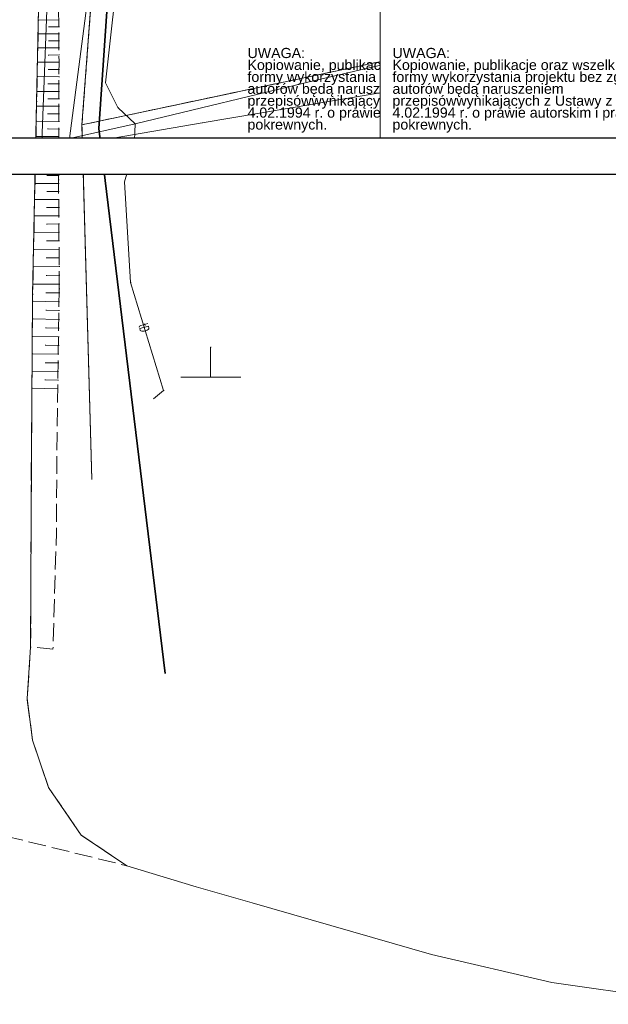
# Model space of a CAD drawing. Extents: x -134780 to 5540120, y 74663 to 5964901.
# Tile 8 of 71: x 5539534 to 5539583, y 5961197 to 5961280. Entities that reach past the tile are written whole.
import ezdxf

# ---------------------------------------------------------------- set-up
doc = ezdxf.new("R2010")
doc.units = 0
doc.header["$MEASUREMENT"] = 0
doc.set_wipeout_variables(frame=1)
doc.linetypes.add('L_0_03', pattern=[1, 0.5, -0.5])
doc.linetypes.add('L_0_06', pattern=[2, 1.5, -0.5])
for name, color, linetype, lineweight in [('000_Inne__niezydentyfikowane__Nr_Pióra__7', 7, 'Continuous', 13), ('0_Nr_Pióra__7', 7, 'Continuous', 13), ('ARCH MAPA RUSINOWO_Nr_Pióra__60', 230, 'Continuous', 211), ('ARCH TABELA_Nr_Pióra__1', 7, 'Continuous', 25), ('ARCH TABELA_Nr_Pióra__21', 7, 'Continuous', 9), ('ARCH TABELA_Nr_Pióra__7', 7, 'Continuous', 13), ('jezdnia_Nr_Pióra__7', 7, 'Continuous', 13), ('kraweznik_Nr_Pióra__7', 7, 'Continuous', 13), ('mapa', 7, 'Continuous', 13), ('ogrodzenie_trwale_Nr_Pióra__7', 7, 'Continuous', 13), ('przewod_telekomunikacyjny_napowietrzny_Nr_Pióra__30', 134, 'Continuous', 35), ('przewod_telekomunikacyjny_podziemny_Atr1_Nr_Pióra__7', 7, 'Continuous', 13), ('przewod_telekomunikacyjny_podziemny_Nr_Pióra__7', 7, 'Continuous', 13), ('przewod_wodociagowy_Nr_Pióra__7', 7, 'Continuous', 13), ('skarpa_nieumocniona_Nr_Pióra__7', 7, 'Continuous', 13), ('Wstawianie_ramki_sekcyjnej_z_opisem_Nr_Pióra__7', 7, 'Continuous', 13), ('zasuwa_lub_zawor_Nr_Pióra__7', 7, 'Continuous', 13)]:
    doc.layers.add(name, color=color, linetype=linetype, lineweight=lineweight)
for name, color, linetype, lineweight, true_color in [('211_numer_dzialki_ewidencyjnej_Nr_Pióra__96', 7, 'Continuous', 13, 0x00d59f), ('218_kontur_uzytku_gruntowego_Nr_Pióra__3', 7, 'Continuous', 18, 0xff6600), ('219_dzialka_ewidencyjna_Nr_Pióra__96', 7, 'Continuous', 13, 0x00d59f)]:
    doc.layers.add(name, color=color, linetype=linetype, lineweight=lineweight, true_color=true_color)
doc.layers.add('_TABELA', color=7, linetype='Continuous')
doc.styles.add('GENERATED_STYLE_10', font='ariali.ttf')
doc.styles.add('GENERATED_STYLE_11', font='arialbd.ttf')
doc.styles.add('GENERATED_STYLE_4', font='arial.ttf')
doc.styles.add('GENERATED_STYLE_7', font='Simplex.shx', dxfattribs={"bigfont": 'BIGFONT.SHX'})
doc.styles.add('GENERATED_STYLE_9', font='arial.ttf')
doc.linetypes.add('L_0_15_SHX', pattern='A,0,[2,Rusinowo ZAGOSPODAROWANIE1.Shx,S=7.5,R=0,X=0,Y=0],-7.5,0', length=7.5)
doc.linetypes.add('L_0_B0_SHX', pattern='A,0,[3,Rusinowo ZAGOSPODAROWANIE1.Shx,S=15,R=0,X=0,Y=0],-15,0', length=15)

# ---------------------------------------------------------------- blocks, each defined once
blk = doc.blocks.new('mapa')
at = {"layer": '000_Inne__niezydentyfikowane__Nr_Pióra__7', "color": 252, "linetype": 'Continuous', "flags": 128}
for points in [[(5539537.28, 5961279.91), (5539535.58, 5961279.89)], [(5539537.29, 5961279.33), (5539536.43, 5961279.32)], [(5539537.29, 5961278.75), (5539535.55, 5961278.74)], [(5539537.3, 5961278.16), (5539536.42, 5961278.16)], [(5539537.3, 5961277.57), (5539535.53, 5961277.56)], [(5539537.31, 5961276.37), (5539535.5, 5961276.38)], [(5539537.31, 5961276.97), (5539536.41, 5961276.96)], [(5539537.31, 5961275.76), (5539536.4, 5961275.76)], [(5539537.3, 5961275.15), (5539535.48, 5961275.16)], [(5539537.3, 5961273.92), (5539535.45, 5961273.92)], [(5539537.3, 5961274.54), (5539536.38, 5961274.54)], [(5539537.3, 5961273.3), (5539536.37, 5961273.3)], [(5539537.29, 5961272.67), (5539535.42, 5961272.68)], [(5539537.29, 5961271.41), (5539535.4, 5961271.42)], [(5539537.29, 5961272.04), (5539536.35, 5961272.04)], [(5539537.29, 5961270.77), (5539536.34, 5961270.78)], [(5539537.28, 5961270.13), (5539535.37, 5961270.14)], [(5539537.28, 5961269.49), (5539536.32, 5961269.49)], [(5539537.28, 5961268.84), (5539535.34, 5961268.85)], [(5539537.28, 5961268.19), (5539536.3, 5961268.2)], [(5539537.27, 5961267.54), (5539535.32, 5961267.55)], [(5539537.27, 5961266.88), (5539536.29, 5961266.89)], [(5539537.27, 5961266.22), (5539535.29, 5961266.21)], [(5539537.28, 5961264.88), (5539535.26, 5961264.86)], [(5539537.28, 5961265.55), (5539536.28, 5961265.54)], [(5539537.29, 5961264.2), (5539536.27, 5961264.19)], [(5539537.29, 5961263.51), (5539535.23, 5961263.5)], [(5539537.29, 5961262.82), (5539536.26, 5961262.81)], [(5539537.3, 5961262.12), (5539535.21, 5961262.1)], [(5539537.31, 5961260.7), (5539535.18, 5961260.68)], [(5539537.3, 5961261.41), (5539536.25, 5961261.4)], [(5539537.31, 5961259.98), (5539536.24, 5961259.97)], [(5539537.32, 5961259.25), (5539535.15, 5961259.24)], [(5539537.32, 5961258.52), (5539536.23, 5961258.51)], [(5539537.33, 5961257.78), (5539535.12, 5961257.77)], [(5539537.32, 5961257.04), (5539536.21, 5961257.06)], [(5539537.31, 5961256.3), (5539535.1, 5961256.34)], [(5539537.3, 5961255.57), (5539536.2, 5961255.59)], [(5539537.29, 5961254.83), (5539535.08, 5961254.87)], [(5539537.28, 5961254.1), (5539536.18, 5961254.12)], [(5539537.27, 5961253.37), (5539535.07, 5961253.4)], [(5539537.26, 5961252.64), (5539536.16, 5961252.66)], [(5539537.24, 5961251.91), (5539535.06, 5961251.95)], [(5539537.23, 5961251.19), (5539536.14, 5961251.2)], [(5539537.22, 5961250.46), (5539535.05, 5961250.5)], [(5539537.21, 5961249.74), (5539536.13, 5961249.76)], [(5539537.2, 5961249.02), (5539535.04, 5961249.06)]]:
    blk.add_lwpolyline(points, dxfattribs=at)
at = {"layer": '0_Nr_Pióra__7', "color": 252, "linetype": 'Continuous'}
for p, q in [((5539535.58, 5961279.89), (5539535.63, 5961279.89)), ((5539537.28, 5961279.91), (5539537.33, 5961279.91)), ((5539536.43, 5961279.32), (5539536.48, 5961279.32)), ((5539537.29, 5961279.33), (5539537.34, 5961279.33)), ((5539535.55, 5961278.74), (5539535.6, 5961278.74)), ((5539536.42, 5961278.16), (5539536.47, 5961278.16)), ((5539537.29, 5961278.75), (5539537.34, 5961278.75)), ((5539537.3, 5961278.16), (5539537.35, 5961278.16)), ((5539535.53, 5961277.56), (5539535.58, 5961277.56)), ((5539537.3, 5961277.57), (5539537.35, 5961277.57)), ((5539535.5, 5961276.38), (5539535.55, 5961276.38)), ((5539536.41, 5961276.96), (5539536.46, 5961276.96)), ((5539537.31, 5961276.97), (5539537.36, 5961276.97)), ((5539537.31, 5961276.46), (5539537.36, 5961276.46)), ((5539537.31, 5961276.37), (5539537.36, 5961276.37)), ((5539536.4, 5961275.76), (5539536.45, 5961275.76)), ((5539537.31, 5961275.76), (5539537.36, 5961275.76)), ((5539535.48, 5961275.16), (5539535.53, 5961275.16)), ((5539537.3, 5961275.15), (5539537.35, 5961275.15)), ((5539558.75, 5961274.84), (5539558.8, 5961274.84)), ((5539573.3, 5961275.34), (5539573.35, 5961275.34)), ((5539535.45, 5961273.92), (5539535.5, 5961273.92)), ((5539536.38, 5961274.54), (5539536.43, 5961274.54)), ((5539537.3, 5961274.54), (5539537.35, 5961274.54)), ((5539537.3, 5961273.92), (5539537.35, 5961273.92)), ((5539541.19, 5961274.63), (5539541.24, 5961274.63)), ((5539535.43, 5961273.08), (5539535.48, 5961273.08)), ((5539536.37, 5961273.3), (5539536.42, 5961273.3)), ((5539537.3, 5961273.3), (5539537.35, 5961273.3)), ((5539535.42, 5961272.68), (5539535.47, 5961272.68)), ((5539537.29, 5961272.67), (5539537.34, 5961272.67)), ((5539542.24, 5961272.57), (5539542.29, 5961272.57)), ((5539535.4, 5961271.42), (5539535.45, 5961271.42)), ((5539536.35, 5961272.04), (5539536.4, 5961272.04)), ((5539537.29, 5961272.04), (5539537.34, 5961272.04)), ((5539537.29, 5961271.41), (5539537.34, 5961271.41)), ((5539536.34, 5961270.78), (5539536.39, 5961270.78)), ((5539537.29, 5961270.77), (5539537.34, 5961270.77)), ((5539543.69, 5961271.2), (5539543.74, 5961271.2)), ((5539549.29, 5961271.29), (5539549.34, 5961271.29)), ((5539535.37, 5961270.14), (5539535.42, 5961270.14)), ((5539537.28, 5961270.13), (5539537.33, 5961270.13)), ((5539538.19, 5961269.97), (5539538.24, 5961269.97)), ((5539535.85, 5961268.98), (5539535.9, 5961268.98)), ((5539536.32, 5961269.49), (5539536.37, 5961269.49)), ((5539537.28, 5961269.49), (5539537.33, 5961269.49)), ((5539543.59, 5961269.14), (5539543.64, 5961269.14)), ((5539535.34, 5961268.85), (5539535.39, 5961268.85)), ((5539536.3, 5961268.2), (5539536.35, 5961268.2)), ((5539537.28, 5961268.84), (5539537.33, 5961268.84)), ((5539537.28, 5961268.19), (5539537.33, 5961268.19)), ((5539535.32, 5961267.55), (5539535.37, 5961267.55)), ((5539537.27, 5961267.54), (5539537.32, 5961267.54)), ((5539536.29, 5961266.89), (5539536.34, 5961266.89)), ((5539537.27, 5961266.88), (5539537.32, 5961266.88)), ((5539537.27, 5961266.51), (5539537.32, 5961266.51)), ((5539535.29, 5961266.21), (5539535.34, 5961266.21)), ((5539537.27, 5961266.22), (5539537.32, 5961266.22)), ((5539542.78, 5961266.35), (5539542.83, 5961266.35)), ((5539535.26, 5961264.86), (5539535.31, 5961264.86)), ((5539536.28, 5961265.54), (5539536.33, 5961265.54)), ((5539537.28, 5961265.55), (5539537.33, 5961265.55)), ((5539537.28, 5961264.88), (5539537.33, 5961264.88)), ((5539536.27, 5961264.19), (5539536.32, 5961264.19)), ((5539537.29, 5961264.2), (5539537.34, 5961264.2)), ((5539535.23, 5961263.5), (5539535.28, 5961263.5)), ((5539537.29, 5961263.51), (5539537.34, 5961263.51)), ((5539536.26, 5961262.81), (5539536.31, 5961262.81)), ((5539537.29, 5961262.82), (5539537.34, 5961262.82)), ((5539535.21, 5961262.1), (5539535.26, 5961262.1)), ((5539537.3, 5961262.12), (5539537.35, 5961262.12)), ((5539535.18, 5961260.68), (5539535.23, 5961260.68)), ((5539536.25, 5961261.4), (5539536.3, 5961261.4)), ((5539537.3, 5961261.41), (5539537.35, 5961261.41)), ((5539537.31, 5961260.7), (5539537.36, 5961260.7)), ((5539536.24, 5961259.97), (5539536.29, 5961259.97)), ((5539537.31, 5961259.98), (5539537.36, 5961259.98)), ((5539535.15, 5961259.24), (5539535.2, 5961259.24)), ((5539537.32, 5961259.25), (5539537.37, 5961259.25)), ((5539536.23, 5961258.51), (5539536.28, 5961258.51)), ((5539537.32, 5961258.52), (5539537.37, 5961258.52)), ((5539535.12, 5961257.77), (5539535.17, 5961257.77)), ((5539537.33, 5961257.78), (5539537.38, 5961257.78)), ((5539543.3, 5961257.92), (5539543.35, 5961257.92)), ((5539535.1, 5961256.9), (5539535.15, 5961256.9)), ((5539536.21, 5961257.06), (5539536.26, 5961257.06)), ((5539537.32, 5961257.04), (5539537.37, 5961257.04)), ((5539537.33, 5961257.38), (5539537.38, 5961257.38)), ((5539535.1, 5961256.34), (5539535.15, 5961256.34)), ((5539537.31, 5961256.3), (5539537.36, 5961256.3)), ((5539536.2, 5961255.59), (5539536.25, 5961255.59)), ((5539537.3, 5961255.57), (5539537.35, 5961255.57)), ((5539535.08, 5961254.87), (5539535.13, 5961254.87)), ((5539536.18, 5961254.12), (5539536.23, 5961254.12)), ((5539537.28, 5961254.1), (5539537.33, 5961254.1)), ((5539537.29, 5961254.83), (5539537.34, 5961254.83)), ((5539535.07, 5961253.4), (5539535.12, 5961253.4)), ((5539537.27, 5961253.37), (5539537.32, 5961253.37)), ((5539536.16, 5961252.66), (5539536.21, 5961252.66)), ((5539537.26, 5961252.64), (5539537.31, 5961252.64)), ((5539550, 5961252.5), (5539550.05, 5961252.5)), ((5539535.06, 5961251.95), (5539535.11, 5961251.95)), ((5539537.24, 5961251.91), (5539537.29, 5961251.91)), ((5539536.14, 5961251.2), (5539536.19, 5961251.2)), ((5539537.23, 5961251.19), (5539537.28, 5961251.19)), ((5539535.05, 5961250.5), (5539535.1, 5961250.5)), ((5539537.22, 5961250.46), (5539537.27, 5961250.46)), ((5539547.5, 5961250), (5539547.55, 5961250)), ((5539550, 5961250), (5539550.05, 5961250)), ((5539552.5, 5961250), (5539552.55, 5961250)), ((5539536.13, 5961249.76), (5539536.18, 5961249.76)), ((5539537.21, 5961249.74), (5539537.26, 5961249.74)), ((5539535.04, 5961249.06), (5539535.09, 5961249.06)), ((5539537.2, 5961249.02), (5539537.25, 5961249.02)), ((5539546.06, 5961248.87), (5539546.11, 5961248.87))]:
    blk.add_line(p, q, dxfattribs=at)
at = {"layer": '218_kontur_uzytku_gruntowego_Nr_Pióra__3', "color": 252, "linetype": 'L_0_03', "flags": 128}
for points in [[(5539539.23, 5961271.12), (5539542.34, 5961312.72)], [(5539542.34, 5961312.72), (5539539.23, 5961271.12)], [(5539539.23, 5961271.12), (5539592.28, 5961282.36)], [(5539592.28, 5961282.36), (5539539.23, 5961271.12)], [(5539540.06, 5961241.43), (5539539.23, 5961271.12)], [(5539539.23, 5961271.12), (5539540.06, 5961241.43)]]:
    blk.add_lwpolyline(points, dxfattribs=at)
at = {"layer": '219_dzialka_ewidencyjna_Nr_Pióra__96', "color": 252, "linetype": 'Continuous', "flags": 128}
for points in [[(5539539.23, 5961271.12), (5539542.34, 5961312.72)], [(5539539.23, 5961271.12), (5539592.28, 5961282.36)], [(5539539.23, 5961271.12), (5539540.06, 5961241.43)]]:
    blk.add_lwpolyline(points, dxfattribs=at)
at = {"layer": 'ARCH MAPA RUSINOWO_Nr_Pióra__60', "linetype": 'Continuous', "lineweight": 20, "flags": 128}
for points in [[(5539539.23, 5961271.12), (5539540.938, 5961293.994)], [(5539539.261, 5961270.013), (5539539.23, 5961271.12), (5539552.07, 5961273.84)]]:
    blk.add_lwpolyline(points, dxfattribs=at)
at = {"layer": 'ARCH TABELA_Nr_Pióra__21', "color": 252, "linetype": 'Continuous'}
blk.add_line((5539542.07, 5961270.013), (5539435.82, 5961270.013), dxfattribs=at)
at = {"layer": 'jezdnia_Nr_Pióra__7', "color": 252, "linetype": 'L_0_06', "flags": 128}
blk.add_lwpolyline([(5539999.19, 5964053.31), (5539991.4, 5964036.09), (5539985.21, 5964021.52), (5539975.15, 5963999.09), (5539963.72, 5963973.54), (5539961.98, 5963968.75), (5539956.08, 5963955.73), (5539947.38, 5963936.49), (5539939.62, 5963919.19), (5539930.06, 5963897.79), (5539920.31, 5963876.54), (5539903.27, 5963837.86), (5539901.32, 5963833.51), (5539898.81, 5963827.49), (5539896.38, 5963822.74), (5539891.05, 5963810.65), (5539884.46, 5963795.38), (5539879.24, 5963784.04), (5539871.67, 5963766.78), (5539869.54, 5963762.15), (5539865.51, 5963752.98), (5539859.36, 5963738.99), (5539856.4, 5963732.39), (5539854.67, 5963728.64), (5539856.25, 5963726.46), (5539855.31, 5963723.82), (5539852.26, 5963722.8), (5539847.97, 5963713.08), (5539843.21, 5963702.63), (5539842.06, 5963699.94), (5539838.81, 5963692.26), (5539830.85, 5963674.75), (5539820.19, 5963650.25), (5539818.12, 5963645), (5539817.74, 5963644.17), (5539813.54, 5963634.91), (5539809.4, 5963625.25), (5539801.48, 5963607.21), (5539796.69, 5963596.22), (5539791.48, 5963584.65), (5539782.46, 5963564.38), (5539776.09, 5963550.38), (5539769.11, 5963534.41), (5539763.64, 5963521.88), (5539760.52, 5963514.45), (5539753.01, 5963497.63), (5539748.15, 5963485.56), (5539744.94, 5963478.74), (5539740.22, 5963467.61), (5539735.82, 5963457.6), (5539732.58, 5963450.39), (5539727.25, 5963438.79), (5539724.39, 5963432.73), (5539716.03, 5963414.3), (5539709.62, 5963400.54), (5539703.42, 5963385.05), (5539701.46, 5963380.57), (5539695.42, 5963366.72), (5539689.15, 5963352.67), (5539688.11, 5963350.1), (5539684.73, 5963339.99), (5539681.36, 5963330.34), (5539680.5, 5963326.14), (5539679.08, 5963319.62), (5539678.47, 5963316.61), (5539677.98, 5963313.11), (5539676.59, 5963303.09), (5539675.35, 5963288.33), (5539673.35, 5963267.43), (5539671.97, 5963251.87), (5539670.51, 5963234.06), (5539668.84, 5963214.13), (5539667.88, 5963200.98), (5539667.53, 5963194.67), (5539666.69, 5963184.86), (5539666.11, 5963179.46), (5539664.94, 5963163.04), (5539664.51, 5963157.02), (5539664.04, 5963150.56), (5539662.86, 5963137.1), (5539661.91, 5963127.16), (5539661.34, 5963120.88), (5539661.2, 5963118.65), (5539659.55, 5963099.34), (5539658.06, 5963083.09), (5539656.64, 5963068), (5539654.29, 5963042.14), (5539652.97, 5963027.01), (5539652.25, 5963017.91), (5539651.48, 5963008.58), (5539650.21, 5962992.97), (5539648.82, 5962975.89), (5539647.98, 5962965.04), (5539646.76, 5962949.75), (5539645.49, 5962932.14), (5539644.87, 5962923.63), (5539645.84, 5962923.11), (5539647.68, 5962922.13), (5539647.55, 5962919.07), (5539644.47, 5962918.4), (5539642.94, 5962899.28), (5539642.02, 5962889.07), (5539640.93, 5962876.44), (5539642.02, 5962875.63), (5539645, 5962873.39), (5539644.63, 5962869.5), (5539641.41, 5962867.62), (5539640.25, 5962866.94), (5539639.8, 5962857.94), (5539638.77, 5962846.36), (5539637.95, 5962835.55), (5539637.69, 5962832.2), (5539637.38, 5962828.5), (5539636.17, 5962814.32), (5539634.91, 5962799.54), (5539633.21, 5962781), (5539630.37, 5962749.59), (5539628.55, 5962722.93), (5539626.25, 5962693.47), (5539622.63, 5962652.94), (5539620.37, 5962627.27), (5539619.98, 5962622.72), (5539619.98, 5962620.95), (5539619.46, 5962593.63), (5539618.69, 5962556.23), (5539617.78, 5962510.64), (5539617.66, 5962504.99), (5539617.01, 5962480.12), (5539616.82, 5962472.08), (5539616.86, 5962468.95), (5539616.67, 5962450.69), (5539616.33, 5962425), (5539615.82, 5962413.3), (5539615.8, 5962412.88), (5539615.04, 5962374.96), (5539615.06, 5962373.62), (5539614.97, 5962366.26), (5539614.98, 5962364.85), (5539614.54, 5962355.35), (5539614.4, 5962348.56), (5539613.81, 5962315.21), (5539613.29, 5962293.68), (5539612.82, 5962271.93), (5539612.82, 5962264.02), (5539612.2, 5962252.41), (5539611.87, 5962241.47), (5539611.13, 5962227.26), (5539610.59, 5962211.86), (5539610.16, 5962190.12), (5539609.88, 5962177.45), (5539608.73, 5962139), (5539607.99, 5962113.02), (5539607.43, 5962101.13), (5539605.51, 5962037.8), (5539603.67, 5961987.54), (5539603.13, 5961971.65), (5539601.74, 5961927.82), (5539600.75, 5961891.97), (5539599.97, 5961870.17), (5539598.76, 5961839.92), (5539598.25, 5961828.24), (5539598.07, 5961820.47), (5539597.75, 5961800.23), (5539597.38, 5961791.21), (5539596.52, 5961773.26), (5539595.92, 5961755.39), (5539595.12, 5961734.22), (5539593.97, 5961715.32), (5539593.15, 5961698.69), (5539591, 5961684.87), (5539587.75, 5961662.9), (5539584.56, 5961641.94), (5539582.66, 5961629.76), (5539580.71, 5961616.26), (5539578.44, 5961601.28), (5539576.6, 5961589.3), (5539574.91, 5961578.9), (5539573.19, 5961567.83), (5539571.22, 5961555.24), (5539569.88, 5961547.35), (5539568.84, 5961540.66), (5539566.54, 5961524.91), (5539564.36, 5961510.54), (5539562.76, 5961500.34), (5539561.43, 5961491.98), (5539559.03, 5961478.06), (5539556.81, 5961464.91), (5539554.95, 5961453.18), (5539554.14, 5961447.63), (5539551.22, 5961433.18), (5539550.22, 5961425.23), (5539547.33, 5961407.23), (5539544.97, 5961391.79), (5539543.29, 5961381.17), (5539542.51, 5961379.21), (5539542.32, 5961378), (5539541.27, 5961367.82), (5539540.91, 5961364.2), (5539539.27, 5961350.25), (5539537.78, 5961334.89), (5539537.08, 5961322.75), (5539536.89, 5961318.2), (5539536.62, 5961311.58), (5539536.36, 5961303.63), (5539536.1, 5961297.03), (5539535.77, 5961288.6), (5539535.43, 5961273.08), (5539535.1, 5961256.9), (5539534.99, 5961242.98), (5539534.93, 5961227.39), (5539534.64, 5961223.09), (5539535.09, 5961219.59), (5539536.43, 5961215.63), (5539539.17, 5961211.64), (5539542.98, 5961209.08), (5539524.13, 5961213.68), (5539525.21, 5961214.75), (5539526.28, 5961216.3), (5539527.29, 5961219.19), (5539528.2, 5961223.48), (5539528.64, 5961231.21), (5539528.81, 5961241.22), (5539529.12, 5961251.99), (5539529.26, 5961264.73), (5539529.86, 5961279.51), (5539530.43, 5961293.38), (5539531.2, 5961309.49), (5539531.74, 5961322.55), (5539532.3, 5961332.49), (5539532.4, 5961334.04), (5539532.42, 5961334.45), (5539533.38, 5961343.25), (5539534.51, 5961357.7), (5539535.18, 5961364.16), (5539537.17, 5961379.01), (5539537.95, 5961380.97), (5539539.63, 5961391.59), (5539541.99, 5961407.03), (5539544.88, 5961425.03), (5539545.88, 5961432.98), (5539548.8, 5961447.43), (5539549.61, 5961452.98), (5539551.47, 5961464.71), (5539553.69, 5961477.86), (5539556.09, 5961491.78), (5539557.42, 5961500.14), (5539559.02, 5961510.34), (5539561.2, 5961524.71), (5539563.5, 5961540.46), (5539565.88, 5961555.04), (5539567.85, 5961567.63), (5539569.57, 5961578.7), (5539571.26, 5961589.1), (5539573.1, 5961601.08), (5539575.37, 5961616.06), (5539577.32, 5961629.56), (5539579.33, 5961642.76), (5539581.48, 5961654.8), (5539582.75, 5961663.42), (5539584.59, 5961675.5), (5539585.75, 5961684.86), (5539587.43, 5961695.68), (5539588.08, 5961706.5), (5539588.95, 5961719.01), (5539589.82, 5961734.87), (5539590.45, 5961746.61), (5539590.86, 5961759.2), (5539591.28, 5961773.17), (5539592.04, 5961791.01), (5539592.41, 5961800.03), (5539593.52, 5961828.43), (5539593.62, 5961830.97), (5539595.96, 5961905.48), (5539597.17, 5961946.83), (5539597.6, 5961961.18), (5539599.55, 5962016.47), (5539600.83, 5962051.67), (5539602.01, 5962087.06), (5539602.89, 5962113.28), (5539603.03, 5962117.47), (5539603.64, 5962135.89), (5539604.86, 5962168.07), (5539605.44, 5962192.76), (5539606.36, 5962223.32), (5539603.76, 5962226.11), (5539603.82, 5962229.23), (5539606.38, 5962231.43), (5539607.32, 5962268.22), (5539607.71, 5962300.61), (5539608.16, 5962309.36), (5539608.51, 5962325.2), (5539608.56, 5962341.64), (5539608.78, 5962355.36), (5539608.88, 5962366.71), (5539609.21, 5962379.86), (5539609.71, 5962391.99), (5539609.84, 5962395.1), (5539610.14, 5962402.53), (5539610.53, 5962412.34), (5539611.16, 5962427.84), (5539611.28, 5962430.37), (5539611.63, 5962449.19), (5539612.06, 5962467.48), (5539612.03, 5962471.44), (5539612.07, 5962474.94), (5539612.26, 5962484.89), (5539612.63, 5962508.44), (5539612.86, 5962529.86), (5539613.15, 5962545.98), (5539613.45, 5962560.19), (5539613.67, 5962582.2), (5539614.4, 5962604.54), (5539614.71, 5962613.18), (5539614.92, 5962618.87), (5539614.88, 5962623.63), (5539615.91, 5962635.28), (5539618.32, 5962660.86), (5539619.97, 5962679.79), (5539621.51, 5962698.1), (5539623.47, 5962721.34), (5539625.37, 5962745.18), (5539627.12, 5962765.7), (5539628.53, 5962783.51), (5539629.56, 5962799.78), (5539629.57, 5962799.99), (5539630.48, 5962809.17), (5539631.4, 5962821.12), (5539632.3, 5962831.67), (5539632.73, 5962837.6), (5539634.04, 5962852.18), (5539635.34, 5962866.81), (5539636.58, 5962882.59), (5539637.28, 5962892.52), (5539638.14, 5962904.78), (5539639.26, 5962919.01), (5539640.86, 5962936.84), (5539641.66, 5962946.87), (5539642.62, 5962958.94), (5539643.04, 5962964.94), (5539643.18, 5962966.89), (5539643.34, 5962969), (5539644.31, 5962981.48), (5539645.01, 5962990.8), (5539645.68, 5963000.69), (5539646.9, 5963014.98), (5539648.03, 5963027.29), (5539648.92, 5963036.71), (5539646.86, 5963037.79), (5539647.14, 5963040.41), (5539649.38, 5963042.48), (5539649.63, 5963044.9), (5539650.22, 5963052.15), (5539651.02, 5963061.14), (5539652.33, 5963075.78), (5539654.4, 5963097.65), (5539656.29, 5963117.03), (5539656.3, 5963117.21), (5539656.48, 5963119.91), (5539656.92, 5963124.16), (5539658.36, 5963142.28), (5539659.35, 5963154.7), (5539660.55, 5963169.42), (5539661.84, 5963185.35), (5539661.99, 5963188.43), (5539663.61, 5963209.46), (5539665.47, 5963231.62), (5539665.98, 5963238.16), (5539666.31, 5963242.3), (5539667.18, 5963253.02), (5539668.61, 5963272.41), (5539670.58, 5963291.13), (5539671.7, 5963302.83), (5539672.44, 5963312), (5539674, 5963321.6), (5539674.75, 5963327.04), (5539677.83, 5963336.46), (5539682.92, 5963352.13), (5539685.21, 5963357.46), (5539691.23, 5963370.66), (5539698.53, 5963387.15), (5539706.16, 5963405.16), (5539711.04, 5963416.2), (5539719.53, 5963435.56), (5539726.32, 5963450.92), (5539730.49, 5963459.62), (5539729.46, 5963460.5), (5539726.85, 5963462.75), (5539728.12, 5963465.03), (5539732.65, 5963464.18), (5539739.21, 5963478.94), (5539745.34, 5963492.88), (5539751.72, 5963507.82), (5539761.89, 5963531.36), (5539767.85, 5963544.96), (5539774.64, 5963560.41), (5539785.36, 5963584.6), (5539791.33, 5963597.77), (5539796.6, 5963609.81), (5539801.71, 5963620.73), (5539807.63, 5963633.86), (5539812.07, 5963643.83), (5539814.49, 5963649.49), (5539820.55, 5963664.51), (5539829.37, 5963684.17), (5539835.32, 5963697.34), (5539841.7, 5963712.35), (5539851.51, 5963734.84), (5539859.62, 5963753.24), (5539862.75, 5963760.3), (5539868.49, 5963772.85), (5539874.07, 5963785.51), (5539885.48, 5963811.53), (5539890.69, 5963822.99), (5539902.79, 5963850.69), (5539914.42, 5963876.69), (5539927.25, 5963906.05), (5539939.75, 5963934.39), (5539955.58, 5963969.68), (5539962.55, 5963985.75), (5539970.74, 5964003.81), (5539976.48, 5964016.76), (5539982.22, 5964030.49), (5539989.73, 5964047.66), (5539996.62, 5964063.71), (5540000.15, 5964071.29), (5540001.29, 5964074.34), (5540002.69, 5964079.22), (5540003.51, 5964082.43), (5540004.82, 5964088.93), (5540005.22, 5964093.93), (5540004.82, 5964101.33), (5540001.28, 5964112.1), (5539999.1, 5964119.4), (5539993.61, 5964136.39), (5539987.93, 5964153.94), (5539982.13, 5964171.54), (5539977.33, 5964185.85), (5539971.4, 5964204.13), (5539964.98, 5964224.67), (5539961.25, 5964236.68), (5539957.86, 5964237.39), (5539957.33, 5964239.56), (5539958.1, 5964240.58), (5539959.32, 5964242.2), (5539956.21, 5964250.42), (5539953.05, 5964258.64), (5539948.96, 5964272.11), (5539942.69, 5964290.95), (5539935.21, 5964312.48), (5539924.31, 5964344.28), (5539915.41, 5964370.77), (5539901.8, 5964411.92), (5539893.09, 5964437.67), (5539878.77, 5964480.45), (5539876.63, 5964486.73), (5539861.55, 5964530.96), (5539850.12, 5964565.1), (5539838.7, 5964599.08), (5539828.35, 5964630.27), (5539817.98, 5964661.06), (5539806.29, 5964695.17), (5539794.49, 5964730.48), (5539784.91, 5964759.72), (5539775.16, 5964788.39), (5539769.4, 5964806.18), (5539761.23, 5964831.19), (5539753.15, 5964854.82), (5539744.66, 5964880.08), (5539737.53, 5964901.11), (5539742.85, 5964897.99), (5539750.92, 5964874.14), (5539760.85, 5964844.49), (5539773.46, 5964806.55), (5539784.44, 5964773.73), (5539798.25, 5964732.41), (5539814.99, 5964682.13), (5539823.43, 5964657.54), (5539832.21, 5964631.22), (5539838.15, 5964613.39), (5539840.06, 5964608), (5539848.02, 5964584.23), (5539859.71, 5964549.41), (5539869.79, 5964519.34), (5539882.17, 5964482.5), (5539891.23, 5964455.81), (5539901.89, 5964424.74), (5539906.75, 5964409.56), (5539908.46, 5964404.8), (5539920.27, 5964368.88), (5539929.23, 5964342.65), (5539935.96, 5964322.91), (5539939.52, 5964312.73), (5539943.21, 5964301.93), (5539949.5, 5964283.62), (5539956.13, 5964263.72), (5539962.32, 5964245.56), (5539964.94, 5964238.1), (5539970.48, 5964221.34), (5539974.17, 5964210.34), (5539979.83, 5964193.66), (5539983.29, 5964183.45), (5539985.07, 5964178.71), (5539986.99, 5964173.31), (5539992.74, 5964155.61), (5539999.27, 5964136.08), (5540001.61, 5964129.29), (5540003.83, 5964121.6), (5540008.46, 5964106.51), (5540010.46, 5964093.74), (5540009.71, 5964089.12), (5540008.7, 5964082.56), (5540007.03, 5964076.28), (5540005.63, 5964071.74), (5540005.15, 5964070.17), (5540001.27, 5964060.28)], close=True, dxfattribs=at)
at = {"layer": 'kraweznik_Nr_Pióra__7', "color": 252, "linetype": 'Continuous', "flags": 128}
blk.add_lwpolyline([(5539710.61, 5961215.28), (5539680.29, 5961210.78), (5539674.49, 5961209.63), (5539644.24, 5961202.32), (5539639.4, 5961201.24), (5539632.54, 5961200.21), (5539619.57, 5961198.76), (5539607.4, 5961197.71), (5539600, 5961197.47), (5539587.6, 5961198), (5539578.59, 5961199.3), (5539568.5, 5961201.64), (5539553.49, 5961205.96), (5539548.79, 5961207.31), (5539542.98, 5961209.08), (5539539.17, 5961211.64), (5539536.43, 5961215.63), (5539535.09, 5961219.59), (5539534.64, 5961223.09), (5539534.93, 5961227.39), (5539534.99, 5961242.98), (5539535.1, 5961256.9), (5539535.43, 5961273.08), (5539535.77, 5961288.6)], dxfattribs=at)
at = {"layer": 'ogrodzenie_trwale_Nr_Pióra__7', "color": 252, "linetype": 'L_0_15_SHX', "flags": 128}
for points in [[(5539541.64, 5961298.16), (5539541.04, 5961291.85), (5539538.19, 5961269.97)], [(5539538.19, 5961269.97), (5539543.69, 5961271.2), (5539558.75, 5961274.84), (5539587.14, 5961281.45), (5539589.13, 5961281.94), (5539591.61, 5961282.43), (5539595.52, 5961283.49), (5539598.74, 5961284.03), (5539607.59, 5961285.74), (5539613.67, 5961287.1), (5539625.71, 5961289.16), (5539630.82, 5961290.31), (5539630.94, 5961290.58)]]:
    blk.add_lwpolyline(points, dxfattribs=at)
at = {"layer": 'ogrodzenie_trwale_Nr_Pióra__7', "color": 252, "linetype": 'Continuous', "flags": 128}
for points in [[(5539541.64, 5961298.16), (5539541.04, 5961291.85), (5539538.19, 5961269.97)], [(5539538.19, 5961269.97), (5539543.69, 5961271.2), (5539558.75, 5961274.84), (5539587.14, 5961281.45), (5539589.13, 5961281.94), (5539591.61, 5961282.43), (5539595.52, 5961283.49), (5539598.74, 5961284.03), (5539607.59, 5961285.74), (5539613.67, 5961287.1), (5539625.71, 5961289.16), (5539630.82, 5961290.31), (5539630.94, 5961290.58)]]:
    blk.add_lwpolyline(points, dxfattribs=at)
at = {"layer": 'przewod_telekomunikacyjny_napowietrzny_Nr_Pióra__30', "color": 252, "linetype": 'L_0_B0_SHX'}
for p, q in [((5539540.65, 5961270.81), (5539543.87, 5961317.85)), ((5539546.2, 5961225.16), (5539540.65, 5961270.81))]:
    blk.add_line(p, q, dxfattribs=at)
at = {"layer": 'przewod_telekomunikacyjny_napowietrzny_Nr_Pióra__30', "color": 252, "linetype": 'Continuous'}
for p, q in [((5539540.65, 5961270.81), (5539543.87, 5961317.85)), ((5539540.65, 5961270.81), (5539540.7, 5961270.81)), ((5539540.65, 5961270.81), (5539540.7, 5961270.81)), ((5539546.2, 5961225.16), (5539540.65, 5961270.81))]:
    blk.add_line(p, q, dxfattribs=at)
at = {"layer": 'przewod_telekomunikacyjny_podziemny_Nr_Pióra__7', "color": 252, "linetype": 'Continuous', "flags": 128}
blk.add_lwpolyline([(5539548.29, 5961366.44), (5539546.97, 5961353.78), (5539548.39, 5961352.95), (5539547.3, 5961334.1), (5539546.44, 5961324.09), (5539546.03, 5961319.23), (5539545.16, 5961307.39), (5539543.63, 5961298.78), (5539542.43, 5961285.68), (5539541.19, 5961274.63), (5539542.24, 5961272.57), (5539543.69, 5961271.2), (5539543.59, 5961269.14), (5539542.78, 5961266.35), (5539543.3, 5961257.92), (5539546.06, 5961248.87), (5539545.22, 5961248.17)], dxfattribs=at)
at = {"layer": 'przewod_wodociagowy_Nr_Pióra__7', "color": 252, "linetype": 'Continuous', "flags": 128}
blk.add_lwpolyline([(5539523.52, 5961364.08), (5539529.06, 5961363.67), (5539537.48, 5961362.65), (5539542.79, 5961362), (5539541.4, 5961352.89), (5539540.33, 5961338.95), (5539539.17, 5961326.33), (5539538.66, 5961318.45), (5539538.17, 5961311.01), (5539537.08, 5961296.32), (5539536.47, 5961285.85), (5539535.85, 5961268.98), (5539549.29, 5961271.29), (5539573.3, 5961275.34), (5539588.62, 5961277.8), (5539602.17, 5961279.36), (5539616.59, 5961280.91), (5539615.83, 5961257.35), (5539615.32, 5961242.06)], dxfattribs=at)
at = {"layer": 'skarpa_nieumocniona_Nr_Pióra__7', "color": 252, "linetype": 'L_0_06', "flags": 128}
blk.add_lwpolyline([(5539537.33, 5961257.38), (5539537.14, 5961245.22), (5539537.09, 5961237.04), (5539536.8, 5961227.21), (5539534.93, 5961227.39), (5539534.99, 5961242.98), (5539535.1, 5961256.9), (5539535.43, 5961273.08), (5539535.77, 5961288.6), (5539536.1, 5961297.03), (5539537.11, 5961293.01), (5539537.14, 5961291.72), (5539537.21, 5961288.35), (5539537.31, 5961276.46), (5539537.27, 5961266.51)], close=True, dxfattribs=at)
blk.add_lwpolyline([(5539537.33, 5961257.38), (5539537.14, 5961245.22), (5539537.09, 5961237.04), (5539536.8, 5961227.21), (5539534.93, 5961227.39), (5539534.99, 5961242.98), (5539535.1, 5961256.9), (5539535.43, 5961273.08), (5539535.77, 5961288.6), (5539536.1, 5961297.03), (5539537.11, 5961293.01), (5539537.14, 5961291.72), (5539537.21, 5961288.35), (5539537.31, 5961276.46), (5539537.27, 5961266.51)], close=True, dxfattribs=at)
at = {"layer": 'Wstawianie_ramki_sekcyjnej_z_opisem_Nr_Pióra__7', "color": 252, "linetype": 'Continuous', "flags": 128}
for points in [[(5539550, 5961250), (5539550, 5961252.5)], [(5539550, 5961250), (5539550, 5961252.5)], [(5539547.5, 5961250), (5539552.5, 5961250)], [(5539547.5, 5961250), (5539552.5, 5961250)]]:
    blk.add_lwpolyline(points, dxfattribs=at)
at = {"layer": '211_numer_dzialki_ewidencyjnej_Nr_Pióra__96', "color": 252, "linetype": 'Continuous', "insert": (5539567.145, 5961269.655), "char_height": 1, "attachment_point": 1, "style": 'GENERATED_STYLE_7'}
blk.add_mtext('{\\W0.660000x;376/4}', dxfattribs=at)
at = {"layer": 'ARCH TABELA_Nr_Pióra__7', "color": 252, "linetype": 'Continuous', "insert": (5539553.095, 5961277.562), "char_height": 0.851064, "width": 22.41704, "attachment_point": 1, "line_spacing_factor": 0.703415, "style": 'GENERATED_STYLE_4'}
blk.add_mtext('{UWAGA:\\PKopiowanie, publikacje oraz wszelkie inne formy wykorzystania projektu bez zgody autorów będą naruszeniem przepisówwynikających z Ustawy z dnia 4.02.1994 r. o prawie autorskim i prawach pokrewnych.}', dxfattribs=at)
at = {"layer": 'przewod_telekomunikacyjny_podziemny_Atr1_Nr_Pióra__7', "color": 252, "linetype": 'Continuous', "insert": (5539544.71, 5961254.576), "char_height": 0.75, "attachment_point": 1, "rotation": 285.3, "style": 'GENERATED_STYLE_7'}
blk.add_mtext('{\\W0.660000x;tD}', dxfattribs=at)
blk = doc.blocks.new('A$C68B9850F')
at = {"layer": 'ARCH TABELA_Nr_Pióra__21', "linetype": 'Continuous'}
for p, q in [((-87.5, 29.056), (-63.032, 29.056)), ((-87.5, 0), (-87.5, 29.056)), ((-87.5, 29.056), (0, 29.056)), ((-63.032, 29.056), (-63.032, 0)), ((-63.032, 16.822), (-63.032, 29.056)), ((-21.809, 29.056), (-21.809, 0)), ((0, 29.056), (0, 0)), ((-86.968, 17.354), (-86.968, 28.524)), ((-86.968, 28.524), (-63.564, 28.524)), ((-63.564, 17.354), (-63.564, 28.524)), ((-63.032, 0), (-63.032, 27.056)), ((-62.671, 23.206), (-24.172, 23.206)), ((-21.112, 23.206), (-1.615, 23.206)), ((-86.968, 17.354), (-63.564, 17.354)), ((-62.671, 18.006), (-24.172, 18.006)), ((-21.025, 18.006), (-1.615, 18.006)), ((-87.5, 16.822), (-63.032, 16.822)), ((-62.671, 12.806), (-24.172, 12.806)), ((-20.966, 12.893), (-15.568, 12.893)), ((-62.671, 9.563), (-24.172, 9.563)), ((-62.617, 6.32), (-24.172, 6.32)), ((-62.671, 2), (-24.172, 2)), ((-20.966, 1.912), (-9.557, 1.912)), ((-9.557, 1.912), (-1.615, 1.912)), ((-87.5, 0), (-63.032, 0)), ((0, 0), (-63.032, 0))]:
    blk.add_line(p, q, dxfattribs=at)
at = {"layer": 'ARCH TABELA_Nr_Pióra__1', "color": 7, "linetype": 'Continuous', "style": 'GENERATED_STYLE_7', "width": 0.9}
blk.add_text('PROJEKT PRZEBUDOWY WRAZ Z ROZBUDOWĄ BUDYNKU SZKOŁY', height=0.9, dxfattribs=at).set_placement((-62.671, 26.704))
at = {"layer": 'ARCH TABELA_Nr_Pióra__1', "color": 7, "linetype": 'Continuous', "style": 'GENERATED_STYLE_7'}
for s, p in [('PODSTAWOWEJ ORAZ ZMIANĄ SPOSOBU UŻYTKOWANIA', (-62.671, 25.03)), ('NA BUDYNEK MIESZKALNY WIELORODZINNY', (-62.671, 23.527))]:
    blk.add_text(s, height=0.9, dxfattribs=at).set_placement(p)
at = {"layer": 'ARCH TABELA_Nr_Pióra__1', "linetype": 'Continuous', "insert": (-62.828, 5.101), "char_height": 1.1, "attachment_point": 1, "style": 'GENERATED_STYLE_11'}
blk.add_mtext('PLAN ZAGOSPODAROWANIA TERENU', dxfattribs=at)
at = {"layer": 'ARCH TABELA_Nr_Pióra__21', "linetype": 'Continuous', "insert": (-62.671, 12.499), "char_height": 1.06383, "attachment_point": 7, "line_spacing_factor": 0.807442, "style": 'GENERATED_STYLE_9'}
blk.add_mtext('{Gmina Świdwin\\Pul. Plac Konstytucji 3-go Maja 1, 78-300 Świdwin}', dxfattribs=at)
at = {"layer": 'ARCH TABELA_Nr_Pióra__7', "linetype": 'Continuous'}
for s, insert, char_height, attachment_point, line_spacing_factor, style in [('{PRACOWNIA PROJEKTOWA\\P\\LBartosz Balejko}', (-75.266, 27.699), 1.06383, 2, 0.926719, 'GENERATED_STYLE_10'), ('{Rusinowo, 78-311 Rusinowo, gmina Świdwin \\Pdz.nr 375/5, obręb Rusinowo}', (-62.671, 17.699), 1.06383, 7, 0.918867, 'GENERATED_STYLE_9'), ('PROJEKT WYKONAWCZY', (-21.025, 20.629), 0.9, 1, 0.923713, 'GENERATED_STYLE_9')]:
    blk.add_mtext(s, dxfattribs=dict(at, insert=insert, char_height=char_height, attachment_point=attachment_point, line_spacing_factor=line_spacing_factor, style=style))
at = {"layer": 'ARCH TABELA_Nr_Pióra__7', "linetype": 'Continuous', "style": 'GENERATED_STYLE_9'}
for s, insert, char_height, attachment_point in [('sanitarna', (-20.919, 25.354), 1.5958, 1), ('{branża:}', (-21.053, 22.962), 0.7979, 1), ('{temat:}', (-62.617, 23.023), 0.7979, 1), ('{adres inwestycji:}', (-62.617, 17.625), 0.7979, 1), ('{faza:}', (-20.966, 17.781), 0.7979, 1), ('{jednostka projektowa:}', (-85.585, 16.549), 0.7979, 1), ('1:500', (-20.929, 14.949), 1.5958, 1), ('{inwestor:}', (-62.617, 12.581), 0.7979, 1), ('{skala:}', (-20.877, 12.571), 0.7979, 1), ('{projektant:}', (-62.617, 9.381), 0.7979, 1), ('S1', (-1.615, 7.955), 4.5, 3), ('{sprawdził:}', (-62.607, 6.138), 0.7979, 1), ('Szczecin, 06.2025', (-20.772, 3.287), 1.01064, 1), ('{data:}', (-20.959, 1.714), 0.7979, 1), ('{rys.}', (-62.707, 1.714), 0.7979, 1), ('{nr rys.}', (-4.655, 1.73), 0.7979, 1)]:
    blk.add_mtext(s, dxfattribs=dict(at, insert=insert, char_height=char_height, attachment_point=attachment_point))
for s, insert, char_height, width, attachment_point, line_spacing_factor in [('{ul.Różana 6, 78-300 Świdwin\\PNIP 672-168-25-82 Regon 331349321\\Ptel.: +48 501 059 462\\Pmail: bartekbalejko@o2.pl}', (-75.266, 24.39), 0.90426, 23.40426, 2, 1.156383), ('{UWAGA:\\PKopiowanie, publikacje oraz wszelkie inne formy wykorzystania projektu bez zgody autorów będą naruszeniem przepisówwynikających z Ustawy z dnia 4.02.1994 r. o prawie autorskim i prawach pokrewnych.}', (-86.474, 7.549), 0.851064, 22.41704, 1, 0.703415)]:
    blk.add_mtext(s, dxfattribs=dict(at, insert=insert, char_height=char_height, width=width, attachment_point=attachment_point, line_spacing_factor=line_spacing_factor))
at = {"layer": 'ARCH TABELA_Nr_Pióra__7', "color": 0, "linetype": 'Continuous', "char_height": 0.9, "attachment_point": 1, "style": 'GENERATED_STYLE_7'}
for s, insert, width in [('mgr inż. Krzysztof Imbra  \\fArial|b0|i0|c238;upr. proj. nr 71/Sz/2002', (-62.682, 11.072), 37.95373), ('mgr inż. Grzegorz Kecman  \\fArial|b0|i0|c238;upr. proj. nr 77/Sz/2002', (-62.682, 7.501), 36.858)]:
    blk.add_mtext(s, dxfattribs=dict(at, insert=insert, width=width))

msp = doc.modelspace()

# ---------------------------------------------------------------- linework, layer by layer
at = {"layer": 'ARCH TABELA_Nr_Pióra__21', "color": 252, "linetype": 'Continuous'}
msp.add_line((5539564.213, 5961267.513), (5539564.213, 5961270.013), dxfattribs=at)

# ---------------------------------------------------------------- next in the draw order: block references
at = {"layer": 'mapa', "color": 4, "lineweight": 40}
msp.add_blockref('mapa', (0, 0), dxfattribs=at)

# ---------------------------------------------------------------- next in the draw order: wipeouts: each hides what was drawn before it
msp.add_wipeout([(5539564.213, 5961270.013), (5539564.213, 5961299.069), (5539651.713, 5961299.069), (5539651.713, 5961270.013)]).dxf.layer = 'zasuwa_lub_zawor_Nr_Pióra__7'

# ---------------------------------------------------------------- next in the draw order: block references
at = {"layer": 'zasuwa_lub_zawor_Nr_Pióra__7'}
msp.add_blockref('A$C68B9850F', (5539651.713, 5961270.013), dxfattribs=at)

# ---------------------------------------------------------------- next in the draw order: wipeouts: each hides what was drawn before it
msp.add_wipeout([(5539444.713, 5961266.963), (5539444.713, 5961415.463), (5539654.713, 5961415.463), (5539651.713, 5961412.413), (5539457.213, 5961412.413), (5539457.213, 5961270.013), (5539651.713, 5961270.013), (5539654.713, 5961266.963)]).dxf.layer = 'zasuwa_lub_zawor_Nr_Pióra__7'

# ---------------------------------------------------------------- next in the draw order: linework, layer by layer
at = {"layer": '_TABELA', "color": 7}
for points in [[(5539444.713, 5961415.463), (5539654.713, 5961415.463), (5539654.713, 5961266.963), (5539444.713, 5961266.963)], [(5539457.213, 5961412.413), (5539651.713, 5961412.413), (5539651.713, 5961270.013), (5539457.213, 5961270.013)]]:
    msp.add_lwpolyline(points, close=True, dxfattribs=at)

doc.saveas('drawing.dxf')
